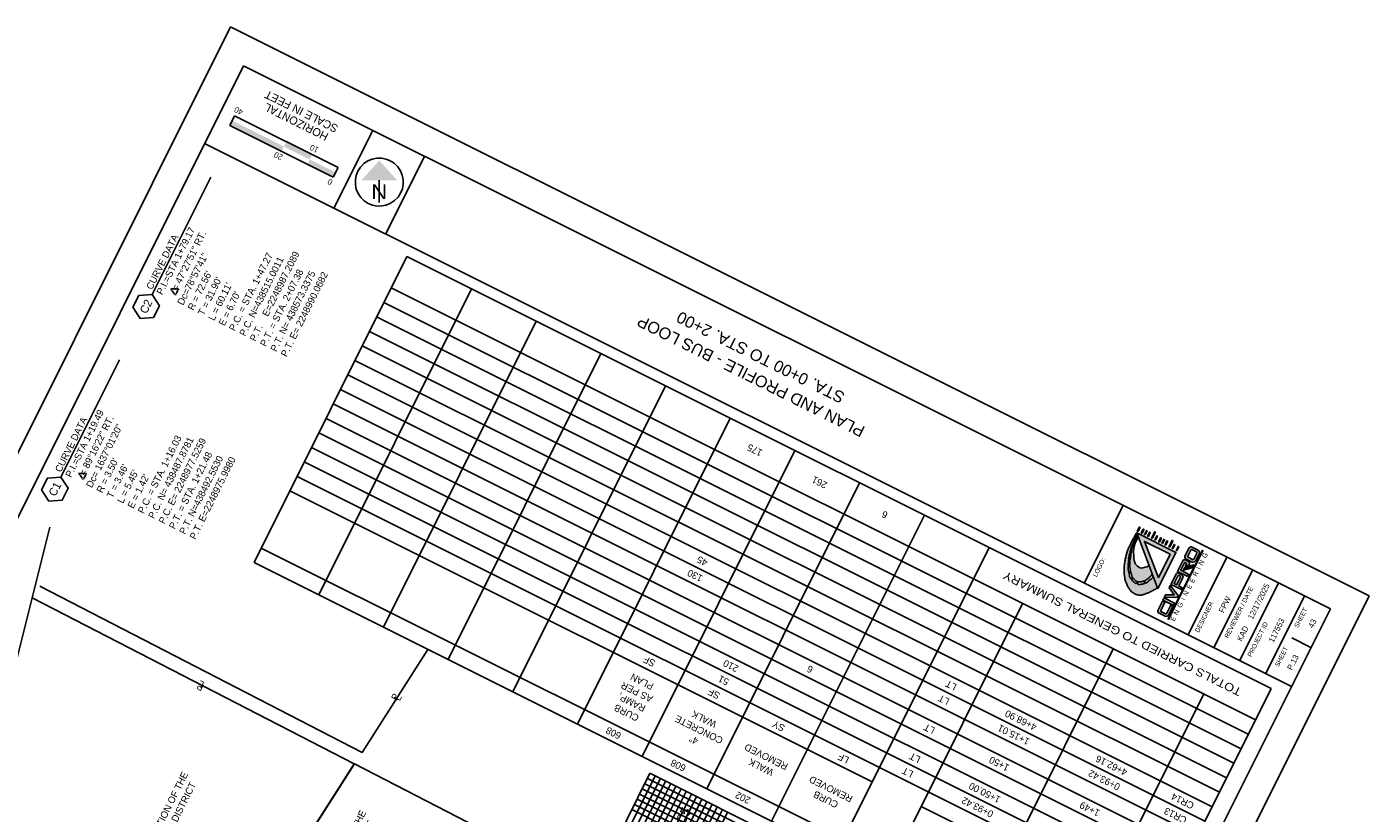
# Model space of a CAD drawing. Header units: feet. Extents: x 2248718 to 2249415, y 438111 to 438924.
# Tile 7 of 7: x 2248951 to 2249415, y 438652 to 438924. Entities that reach past the tile are written whole.
import ezdxf
from ezdxf.enums import TextEntityAlignment as Align

# ---------------------------------------------------------------- set-up
doc = ezdxf.new("R2010")
doc.units = ezdxf.units.FT
doc.header["$MEASUREMENT"] = 0
doc.linetypes.add('CL', pattern=[2, 0.3, -0.15, 1.4, -0.15])
for name, color, linetype in [('DV_X_Property_Line', 7, 'Continuous'), ('GE_P_Cells', 1, 'Continuous'), ('GE_P_CL', 7, 'CL'), ('GE_P_CL_Text', 7, 'Continuous'), ('SH_Border', 7, 'Continuous'), ('SH_Data', 7, 'Continuous'), ('SH_Text', 7, 'Continuous'), ('SHT_LOGO_BLACK', 7, 'Continuous'), ('SHT_LOGO_BLUE', 160, 'Continuous'), ('SHT_LOGO_GREY', 9, 'Continuous'), ('TX_P_20', 7, 'Continuous')]:
    doc.layers.add(name, color=color, linetype=linetype)
doc.layers.add('SH_Major_Grid_Line', color=254, linetype='Continuous', transparency=0.3)
doc.layers.add('SH_Minor_Grid_Line', color=252, linetype='Continuous', transparency=0.5)
doc.styles.add('Font 70-Main Title', font='txt', dxfattribs={"width": 1.15, "height": 0.25})
doc.styles.add('Font 70-Sub Title', font='txt', dxfattribs={"width": 1.15, "height": 0.17})
doc.styles.add('OHDOTSymbols', font='arial.ttf')
doc.styles.add('Slanted-Normal', font='font31.shx', dxfattribs={"height": 0.14})
doc.styles.add('Straight-Normal', font='font30.shx', dxfattribs={"height": 0.14})
doc.styles.add('Straight-Sub Title', font='font30.shx', dxfattribs={"height": 0.17})

# ---------------------------------------------------------------- blocks, each defined once
blk = doc.blocks.new('NARROW')
at = {"layer": 'SH_Data', "color": 7, "linetype": 'Continuous'}
blk.add_line((0, 0.033), (0, -0.354), dxfattribs=at)
blk.add_arc((0, 0), 0.415, 129.7798, 129.7633, dxfattribs=at)
blk.add_solid([(0, 0.374), (-0.308, 0.033), (0.308, 0.033)], dxfattribs=at)
at = {"layer": 'SH_Data', "color": 7, "linetype": 'Continuous', "style": 'Font 70-Main Title', "width": 1.15}
blk.add_text('N', height=0.25, dxfattribs=at).set_placement((-0.001, -0.166), align=Align.MIDDLE_CENTER)

msp = doc.modelspace()

# ---------------------------------------------------------------- hatches: boundary and pattern name
at = {"layer": 'SH_Data', "linetype": 'Continuous'}
msp.add_hatch(color=7, dxfattribs=at).paths.add_polyline_path([(2249039.199, 438881.015), (2249021.306, 438889.951), (2249022.14, 438891.62), (2249022.147, 438891.635), (2249040.04, 438882.7)])
at = {"layer": 'SHT_LOGO_BLACK', "linetype": 'Continuous'}
h = msp.add_hatch(color=256, dxfattribs=at)
h.dxf.hatch_style = 1
h.paths.add_polyline_path([(2249337.994, 438731.818, -0.0100538), (2249337.869, 438731.77), (2249337.553, 438732.637, 0.0039736), (2249337.66, 438732.682, 0.0407763), (2249337.795, 438732.753, 0.0060658), (2249338.652, 438733.314, 0.0612486), (2249339.479, 438734.031, 0.0382971), (2249340.22, 438734.989), (2249339.102, 438737.948), (2249338.344, 438737.469), (2249337.825, 438737.357), (2249337.001, 438737.051), (2249336.529, 438737.032), (2249336.075, 438737.097), (2249335.603, 438737.356), (2249335.001, 438737.772), (2249334.482, 438738.402), (2249334.093, 438739.29), (2249333.879, 438740.346), (2249333.814, 438741.42), (2249333.786, 438742.708), (2249333.841, 438743.699), (2249333.971, 438744.467), (2249334.331, 438745.653), (2249335.099, 438747.191), (2249335.395, 438747.758), (2249335.229, 438748.197, -0.0004178), (2249334.824, 438747.393, -0.0009491), (2249334.605, 438746.962, -0.0003513), (2249333.974, 438745.728, 0.0010701), (2249333.768, 438745.323, 0.0175554), (2249333.531, 438744.812, 0.0177429), (2249333.333, 438744.291, 0.0035925), (2249333.311, 438744.225), (2249333.001, 438744.302, -0.0386903), (2249333.062, 438744.453, -0.0002389), (2249333.112, 438744.553, 0.0000259), (2249333.572, 438745.474, 0.0000477), (2249334.256, 438746.844, 0.000037), (2249335.101, 438748.537), (2249334.838, 438749.232, 0.0036237), (2249334.108, 438747.952, 0.0074131), (2249333.766, 438747.318, 0.0009042), (2249332.674, 438745.217, 0.0045101), (2249332.46, 438744.793, 0.0190733), (2249331.931, 438743.61, 0.0173307), (2249331.444, 438742.27, 0.0195136), (2249331.131, 438741.158, 0.0153378), (2249330.832, 438739.719, 0.0122043), (2249330.617, 438738.297, 0.017423), (2249330.526, 438737.294, 0.0140154), (2249330.506, 438736.56, 0.0095353), (2249330.527, 438735.482, 0.0203776), (2249330.628, 438734.205, 0.0259798), (2249330.8, 438733.215, 0.0275654), (2249331.005, 438732.499, 0.0188905), (2249331.4, 438731.487, 0.0207887), (2249331.825, 438730.61, 0.0208279), (2249332.32, 438729.774, 0.0345989), (2249332.721, 438729.24, 0.0321449), (2249333.226, 438728.729, 0.0622685), (2249333.954, 438728.227, 0.0504328), (2249334.968, 438727.824, 0.0251176), (2249335.72, 438727.65, 0.0578308), (2249336.055, 438727.629, 0.025804), (2249336.558, 438727.683, 0.04348), (2249336.849, 438727.755, 0.0027378), (2249337.312, 438727.917, 0.002118), (2249337.908, 438728.132, 0.0015979), (2249338.874, 438728.489, 0.0065763), (2249339.107, 438728.579, 0.0239599), (2249339.175, 438728.61, 0.001113), (2249340.611, 438729.36, 0.0090846), (2249341.142, 438729.651, 0.0048876), (2249342.038, 438730.176), (2249340.568, 438734.067, -0.0318396), (2249340.232, 438733.576, -0.0711652), (2249339.771, 438733.135, -0.0167893), (2249339.308, 438732.825, 0.0284543), (2249339.039, 438732.636, 0.0507218), (2249338.666, 438732.274, -0.0714331), (2249338.389, 438732.028, -0.0493756)])
h.paths.add_polyline_path([(2249337.617, 438731.689, -0.0108233), (2249337.477, 438731.654, -0.0017467), (2249337.068, 438731.561, 0.0015962), (2249336.62, 438731.46, 0.0038763), (2249336.186, 438731.356, -0.0062063), (2249335.915, 438731.293, -0.0973222), (2249335.728, 438731.289, -0.0389742), (2249335.279, 438731.404, -0.0117369), (2249335.088, 438731.474), (2249335.394, 438732.273, 0.0286334), (2249335.771, 438732.22, 0.0564215), (2249336.101, 438732.23, 0.0186552), (2249336.515, 438732.305, 0.0193121), (2249336.908, 438732.408, 0.0136662), (2249337.288, 438732.535, 0.0011569), (2249337.32, 438732.547)], flags=16)
h.paths.add_polyline_path([(2249335.077, 438732.355), (2249334.746, 438731.626, -0.0159081), (2249334.546, 438731.735, -0.0228384), (2249334.182, 438731.972, -0.0184737), (2249333.758, 438732.301, -0.0260371), (2249333.352, 438732.679, -0.0166658), (2249333.016, 438733.05), (2249333.569, 438733.643, 0.0016515), (2249333.625, 438733.569, 0.0155438), (2249333.937, 438733.186, 0.0164872), (2249334.255, 438732.844, 0.0751877), (2249334.69, 438732.521, 0.0428865)], flags=16)
h.paths.add_polyline_path([(2249333.39, 438733.885), (2249332.798, 438733.322, -0.0240383), (2249332.543, 438733.7, -0.0641503), (2249332.403, 438734.015, -0.0219687), (2249332.302, 438734.417, -0.0087488), (2249332.112, 438735.439, -0.000355), (2249332.098, 438735.525), (2249332.784, 438735.673, 0.0025312), (2249332.913, 438735.155, 0.0069283), (2249333.123, 438734.381, 0.0286355), (2249333.187, 438734.198, 0.0538056), (2249333.251, 438734.082, 0.0042656)], flags=16)
h.paths.add_polyline_path([(2249332.738, 438735.859), (2249332.067, 438735.711, -0.0031899), (2249331.945, 438736.487, -0.0135776), (2249331.904, 438736.822, -0.0298452), (2249331.881, 438737.472, -0.0040919), (2249331.889, 438737.693), (2249332.505, 438737.732, 0.0136595), (2249332.549, 438736.905, 0.0292253), (2249332.626, 438736.359, 0.0092972), (2249332.707, 438735.99, 0.0006391)], flags=16)
h.paths.add_polyline_path([(2249332.502, 438737.922), (2249331.898, 438737.884, -0.0113066), (2249331.945, 438738.495, -0.0105908), (2249332.004, 438738.974, 0.0117493), (2249332.055, 438739.407, 0.0161825), (2249332.074, 438739.7), (2249332.558, 438739.66, 0.0179051), (2249332.51, 438738.945, 0.0112231)], flags=16)
h.paths.add_polyline_path([(2249332.576, 438739.837), (2249332.076, 438739.892, 0.0108238), (2249332.069, 438740.088, -0.0583499), (2249332.096, 438740.527, -0.0115401), (2249332.189, 438740.98, -0.0034501), (2249332.402, 438741.883), (2249332.884, 438741.811, 0.0128454), (2249332.72, 438740.928, 0.0080365), (2249332.638, 438740.356, 0.0047092)], flags=16)
h.paths.add_polyline_path([(2249332.923, 438742.007), (2249332.453, 438742.093, -0.0004807), (2249332.599, 438742.682, 0.0008641), (2249332.667, 438742.954, 0.0046803), (2249332.768, 438743.384, -0.0040725), (2249332.883, 438743.877, -0.0087736), (2249332.944, 438744.111), (2249333.254, 438744.036, 0.0056561), (2249333.226, 438743.931, 0.0201998), (2249333.151, 438743.576, 0.0195732), (2249333.089, 438743.101, -0.0170674), (2249333.02, 438742.556, -0.0078649)], flags=16)
h = msp.add_hatch(color=256, dxfattribs=at)
h.dxf.hatch_style = 1
h.paths.add_polyline_path([(2249348.718, 438743.004), (2249349.402, 438744.372), (2249349.139, 438744.503), (2249348.456, 438743.136)])
h.paths.add_polyline_path([(2249347.099, 438743.813), (2249347.362, 438743.682), (2249348.045, 438745.05), (2249347.782, 438745.181)])
h.paths.add_polyline_path([(2249347.35, 438746.422), (2249347.087, 438746.553), (2249345.994, 438744.365), (2249346.247, 438744.213)])
h.paths.add_polyline_path([(2249344.637, 438745.042), (2249344.9, 438744.911), (2249345.584, 438746.279), (2249345.321, 438746.41)])
h.paths.add_polyline_path([(2249343.803, 438745.459), (2249344.486, 438746.827), (2249344.223, 438746.958), (2249343.54, 438745.591)])
h.paths.add_polyline_path([(2249342.436, 438746.142), (2249342.699, 438746.011), (2249343.382, 438747.379), (2249343.119, 438747.51)])
h.paths.add_polyline_path([(2249341.079, 438746.82), (2249341.342, 438746.688), (2249342.025, 438748.056), (2249341.762, 438748.187)])
h.paths.add_polyline_path([(2249341.327, 438749.43), (2249341.064, 438749.561), (2249339.971, 438747.373), (2249340.224, 438747.22)])
h.paths.add_polyline_path([(2249339.559, 438749.288), (2249339.296, 438749.419), (2249338.613, 438748.051), (2249338.876, 438747.92)])
h.paths.add_polyline_path([(2249337.519, 438748.597), (2249337.782, 438748.466), (2249338.465, 438749.834), (2249338.202, 438749.965)])
h.paths.add_polyline_path([(2249337.368, 438750.382), (2249337.105, 438750.513), (2249336.422, 438749.146), (2249336.685, 438749.014)])
h.paths.add_polyline_path([(2249336.011, 438751.06), (2249335.748, 438751.191), (2249335.065, 438749.823), (2249335.328, 438749.692)])
at = {"layer": 'SHT_LOGO_BLUE'}
h = msp.add_hatch(color=256, dxfattribs=at)
h.dxf.hatch_style = 1
h.paths.add_polyline_path([(2249343.298, 438721.993, -0.4424596), (2249343.137, 438722.408), (2249344.548, 438725.233), (2249343.781, 438725.616), (2249342.272, 438722.596, 0.436831), (2249342.626, 438721.385), (2249344.671, 438720.364, 0.355742), (2249345.967, 438720.949), (2249347.378, 438723.774), (2249346.623, 438724.151), (2249345.249, 438721.399, -0.4660765), (2249344.841, 438721.222)])
h.paths.add_polyline_path([(2249344.304, 438726.694), (2249343.914, 438725.915), (2249347.555, 438724.097), (2249347.919, 438724.888)])
h.paths.add_polyline_path([(2249348.908, 438726.852), (2249349.237, 438727.512), (2249346.468, 438731.023), (2249346.046, 438730.179), (2249347.841, 438727.749), (2249344.862, 438727.789), (2249344.429, 438726.922)])
h.paths.add_polyline_path([(2249349.403, 438730.831), (2249350.791, 438733.611, 0.3843353), (2249350.488, 438734.703), (2249349.383, 438735.269, 0.4139416), (2249348.44, 438734.954), (2249346.664, 438731.397), (2249350.291, 438729.586), (2249350.612, 438730.228)])
h.paths.add_polyline_path([(2249348.656, 438731.251), (2249347.78, 438731.689), (2249349.069, 438734.271, -0.3637569), (2249349.391, 438734.411, -0.0878683), (2249349.825, 438734.194, -0.5539061), (2249349.934, 438733.81)], flags=16)
h.paths.add_polyline_path([(2249352.116, 438738.493), (2249351.719, 438737.698), (2249352.865, 438737.964), (2249352.997, 438738.229, 0.3731696), (2249352.716, 438739.324), (2249351.726, 438739.818, 0.3716199), (2249350.756, 438739.572), (2249348.919, 438735.892), (2249352.521, 438734.093), (2249352.899, 438734.849), (2249350.068, 438736.263), (2249351.325, 438738.781, -0.3813804), (2249351.629, 438738.902), (2249351.988, 438738.723, -0.3078669)])
h.paths.add_polyline_path([(2249351.622, 438741.316, 0.436831), (2249351.975, 438740.105), (2249354.02, 438739.084, 0.355742), (2249355.316, 438739.669), (2249356.416, 438741.871, 0.355742), (2249356.105, 438743.259), (2249354.06, 438744.28, 0.436831), (2249352.88, 438743.835)])
h.paths.add_polyline_path([(2249353.549, 438743.258, -0.3865207), (2249353.926, 438743.404), (2249355.449, 438742.644, -0.4364482), (2249355.639, 438742.204), (2249354.598, 438740.119, -0.4660765), (2249354.19, 438739.942), (2249352.647, 438740.713, -0.4424596), (2249352.486, 438741.128)], flags=16)
h = msp.add_hatch(color=256, dxfattribs=at)
h.dxf.hatch_style = 1
h.paths.add_polyline_path([(2249351.599, 438737.459), (2249351.335, 438736.93), (2249354.297, 438737.65), (2249354.516, 438738.089)])
at = {"layer": 'SHT_LOGO_GREY'}
h = msp.add_hatch(color=256, dxfattribs=at)
h.dxf.hatch_style = 1
h.paths.add_polyline_path([(2249334.838, 438749.232), (2249342.142, 438729.903), (2249348.41, 438742.454)])
h.paths.add_polyline_path([(2249346.413, 438741.788), (2249342.359, 438733.671), (2249337.509, 438746.234)], flags=16)
h = msp.add_hatch(color=256, dxfattribs=at)
h.dxf.hatch_style = 1
h.paths.add_polyline_path([(2249351.302, 438736.863), (2249351.038, 438736.334), (2249353.999, 438737.055), (2249354.218, 438737.493)])

# ---------------------------------------------------------------- linework, layer by layer
at = {"layer": 'DV_X_Property_Line', "elevation": 1083.62}
for points in [[(2248895.017, 438495.432), (2248895.017, 438495.432), (2248952.98, 438726.782), (2248959.094, 438751.187)], [(2249089.824, 438708.913), (2249067.092, 438673.343), (2248955.714, 438730.744)], [(2248895.017, 438495.432), (2248895.017, 438495.432), (2248952.98, 438726.782), (2249064.358, 438669.38), (2248938.805, 438472.923)], [(2248992.203, 438445.345), (2248992.194, 438445.401), (2249117.756, 438641.829), (2249064.425, 438669.321), (2248938.863, 438472.893)]]:
    msp.add_lwpolyline(points, dxfattribs=at)
at = {"layer": 'GE_P_CL', "elevation": 2172.87}
for points in [[(2249000.904, 438833.459), (2249003.587, 438833.46), (2249002.514, 438831.313), (2249000.904, 438833.459)], [(2248969.087, 438769.751), (2248971.77, 438769.752), (2248970.698, 438767.605), (2248969.087, 438769.751)]]:
    msp.add_lwpolyline(points, dxfattribs=at)
at = {"layer": 'GE_P_CL_Text'}
for p, q in [((2248994.487, 438831.595, 2172.87), (2249014.734, 438872.138, 2172.87)), ((2248962.939, 438768.424, 2172.87), (2248983.222, 438809.038, 2172.87))]:
    msp.add_line(p, q, dxfattribs=at)
at = {"layer": 'GE_P_CL_Text', "elevation": 2172.87}
for points in [[(2248994.452, 438831.524), (2248989.856, 438831.246), (2248987.799, 438827.127), (2248990.338, 438823.287), (2248994.933, 438823.565), (2248996.99, 438827.684)], [(2248962.939, 438768.424), (2248958.343, 438768.146), (2248956.286, 438764.027), (2248958.825, 438760.187), (2248963.42, 438760.465), (2248965.477, 438764.583)]]:
    msp.add_lwpolyline(points, close=True, dxfattribs=at)
at = {"layer": 'SH_Border'}
for p, q in [((2249021.566, 438924.043, 2172.87), (2248717.747, 438315.689, 2172.87)), ((2249021.566, 438924.043, 2172.87), (2249415.206, 438727.455, 2172.87)), ((2249026.044, 438910.629, 2172.87), (2248731.162, 438320.168, 2172.87)), ((2249026.044, 438910.629, 2172.87), (2249401.792, 438722.976, 2172.87)), ((2249070.776, 438888.289, 2172.87), (2249057.372, 438861.45, 2172.87)), ((2249012.64, 438883.79, 2172.87), (2249388.388, 438696.137, 2172.87)), ((2249088.669, 438879.354, 2172.87), (2249075.265, 438852.514, 2172.87)), ((2249330.221, 438758.72, 2172.87), (2249316.817, 438731.881, 2172.87)), ((2249366.006, 438740.848, 2172.87), (2249352.603, 438714.009, 2172.87)), ((2249374.953, 438736.38, 2172.87), (2249361.549, 438709.541, 2172.87)), ((2249383.899, 438731.912, 2172.87), (2249370.495, 438705.073, 2172.87)), ((2249415.206, 438727.455, 2172.87), (2249111.388, 438119.101, 2172.87)), ((2249392.846, 438727.444, 2172.87), (2249379.442, 438700.605, 2172.87)), ((2249401.792, 438722.976, 2172.87), (2249106.91, 438132.515, 2172.87)), ((2249388.461, 438712.868, 2172.87), (2249395.09, 438709.557, 2172.87))]:
    msp.add_line(p, q, dxfattribs=at)
at = {"layer": 'SH_Data', "color": 7, "linetype": 'Continuous'}
for p, q in [((2249022.981, 438893.305, 2172.87), (2249021.306, 438889.951, 2172.87)), ((2249022.981, 438893.305, 2172.87), (2249058.767, 438875.434, 2172.87)), ((2249057.091, 438872.079, 2172.87), (2249021.306, 438889.951, 2172.87)), ((2249058.767, 438875.434, 2172.87), (2249057.091, 438872.079, 2172.87)), ((2249082.511, 438844.641, 2172.87), (2249029.718, 438738.93, 2172.87)), ((2249082.511, 438844.641, 2172.87), (2249381.335, 438695.405, 2172.87)), ((2249104.876, 438833.471, 2172.87), (2249052.084, 438727.761, 2172.87)), ((2249077.113, 438833.834, 2172.87), (2249375.937, 438684.598, 2172.87)), ((2249074.611, 438828.824, 2172.87), (2249373.435, 438679.588, 2172.87)), ((2249072.109, 438823.814, 2172.87), (2249370.933, 438674.578, 2172.87)), ((2249127.242, 438822.301, 2172.87), (2249074.45, 438716.591, 2172.87)), ((2249069.607, 438818.804, 2172.87), (2249368.431, 438669.568, 2172.87)), ((2249067.105, 438813.794, 2172.87), (2249365.929, 438664.558, 2172.87)), ((2249064.603, 438808.784, 2172.87), (2249363.427, 438659.548, 2172.87)), ((2249149.608, 438811.131, 2172.87), (2249096.815, 438705.421, 2172.87)), ((2249062.101, 438803.774, 2172.87), (2249360.925, 438654.538, 2172.87)), ((2249059.599, 438798.764, 2172.87), (2249358.423, 438649.528, 2172.87)), ((2249171.974, 438799.962, 2172.87), (2249119.181, 438694.251, 2172.87)), ((2249057.097, 438793.754, 2172.87), (2249355.921, 438644.518, 2172.87)), ((2249194.34, 438788.792, 2172.87), (2249141.547, 438683.081, 2172.87)), ((2249054.595, 438788.744, 2172.87), (2249353.419, 438639.508, 2172.87)), ((2249052.093, 438783.734, 2172.87), (2249350.917, 438634.498, 2172.87)), ((2249049.591, 438778.724, 2172.87), (2249348.415, 438629.488, 2172.87)), ((2249216.706, 438777.622, 2172.87), (2249163.913, 438671.912, 2172.87)), ((2249047.089, 438773.714, 2172.87), (2249345.913, 438624.478, 2172.87)), ((2249044.587, 438768.704, 2172.87), (2249343.411, 438619.468, 2172.87)), ((2249239.072, 438766.452, 2172.87), (2249186.279, 438660.742, 2172.87)), ((2249042.085, 438763.694, 2172.87), (2249243.378, 438663.166, 2172.87)), ((2249261.438, 438755.283, 2172.87), (2249208.645, 438649.572, 2172.87)), ((2249032.22, 438743.94, 2172.87), (2249233.513, 438643.412, 2172.87)), ((2249283.804, 438744.113, 2172.87), (2249231.011, 438638.402, 2172.87)), ((2249029.718, 438738.93, 2172.87), (2249328.542, 438589.695, 2172.87)), ((2249248.024, 438629.906, 2172.87), (2249295.42, 438724.809, 2172.87)), ((2249291.704, 438639.032, 2172.87), (2249326.732, 438709.171, 2172.87)), ((2249310.649, 438598.63, 2172.87), (2249358.045, 438693.534, 2172.87)), ((2249328.542, 438589.695, 2172.87), (2249381.335, 438695.405, 2172.87)), ((2249166.599, 438666.099, 2172.87), (2248952.125, 438236.643, 2172.87)), ((2249327.634, 438585.677, 2172.87), (2249166.599, 438666.099, 2172.87)), ((2249260.391, 438654.669, 2172.87), (2249323.016, 438623.394, 2172.87))]:
    msp.add_line(p, q, dxfattribs=at)
for points in [[(2249049.813, 438879.887, 2172.87), (2249040.867, 438884.355, 2172.87), (2249048.979, 438878.217, 2172.87), (2249040.033, 438882.685, 2172.87)], [(2249057.925, 438873.749, 2172.87), (2249048.979, 438878.217, 2172.87), (2249057.091, 438872.079, 2172.87), (2249048.145, 438876.547, 2172.87)]]:
    msp.add_solid(points, dxfattribs=at)
at = {"layer": 'SH_Major_Grid_Line', "color": 254, "linetype": 'Continuous'}
msp.add_line((2248970.017, 438227.707, 2172.87), (2249184.492, 438657.163, 2172.87), dxfattribs=at)
at = {"layer": 'SH_Minor_Grid_Line', "color": 252, "linetype": 'Continuous'}
for p, q in [((2248953.914, 438235.749, 2172.87), (2249168.389, 438665.206, 2172.87)), ((2248955.703, 438234.856, 2172.87), (2249170.178, 438664.312, 2172.87)), ((2249326.726, 438583.858, 2172.87), (2249165.691, 438664.28, 2172.87)), ((2248957.492, 438233.962, 2172.87), (2249171.967, 438663.418, 2172.87)), ((2248959.282, 438233.069, 2172.87), (2249173.756, 438662.525, 2172.87)), ((2248961.071, 438232.175, 2172.87), (2249175.546, 438661.631, 2172.87)), ((2248962.86, 438231.282, 2172.87), (2249177.335, 438660.738, 2172.87)), ((2248964.649, 438230.388, 2172.87), (2249179.124, 438659.844, 2172.87)), ((2248966.439, 438229.494, 2172.87), (2249180.914, 438658.951, 2172.87)), ((2249324.045, 438578.49, 2172.87), (2249163.01, 438658.912, 2172.87)), ((2249324.939, 438580.279, 2172.87), (2249163.904, 438660.702, 2172.87)), ((2249325.832, 438582.068, 2172.87), (2249164.797, 438662.491, 2172.87)), ((2248968.228, 438228.601, 2172.87), (2249182.703, 438658.057, 2172.87)), ((2248971.807, 438226.814, 2172.87), (2249186.281, 438656.27, 2172.87)), ((2248973.596, 438225.92, 2172.87), (2249188.071, 438655.376, 2172.87)), ((2248975.385, 438225.026, 2172.87), (2249189.86, 438654.483, 2172.87)), ((2249322.258, 438574.911, 2172.87), (2249161.223, 438655.334, 2172.87)), ((2249323.151, 438576.7, 2172.87), (2249162.117, 438657.123, 2172.87)), ((2248977.174, 438224.133, 2172.87), (2249191.649, 438653.589, 2172.87)), ((2248978.964, 438223.239, 2172.87), (2249193.438, 438652.695, 2172.87)), ((2249321.364, 438573.122, 2172.87), (2249160.329, 438653.544, 2172.87))]:
    msp.add_line(p, q, dxfattribs=at)
at = {"layer": 'SHT_LOGO_BLACK'}
for p, q in [((2249331.898, 438737.884, -14081.433), (2249332.502, 438737.922, -14081.433)), ((2249331.889, 438737.693, -14081.433), (2249332.505, 438737.732, -14081.433)), ((2249332.067, 438735.711, -14081.433), (2249332.738, 438735.859, -14081.433)), ((2249332.098, 438735.525, -14081.433), (2249332.784, 438735.673, -14081.433))]:
    msp.add_line(p, q, dxfattribs=at)
for points in [[(2249342.038, 438730.176, -0.0048876), (2249341.142, 438729.651, -0.0090846), (2249340.611, 438729.36, -0.001113), (2249339.175, 438728.61, -0.0239599), (2249339.107, 438728.579, -0.0065763), (2249338.874, 438728.489, -0.0015979), (2249337.908, 438728.132, -0.002118), (2249337.312, 438727.917, -0.0027378), (2249336.849, 438727.755, -0.04348), (2249336.558, 438727.683, -0.025804), (2249336.055, 438727.629, -0.0578308), (2249335.72, 438727.65, -0.0251176), (2249334.968, 438727.824, -0.0504328), (2249333.954, 438728.227, -0.0622685), (2249333.226, 438728.729, -0.0321449), (2249332.721, 438729.24, -0.0345989), (2249332.32, 438729.774, -0.0208279), (2249331.825, 438730.61, -0.0207887), (2249331.4, 438731.487, -0.0188905), (2249331.005, 438732.499, -0.0275654), (2249330.8, 438733.215, -0.0259798), (2249330.628, 438734.205, -0.0203776), (2249330.527, 438735.482, -0.0095353), (2249330.506, 438736.56, -0.0140155), (2249330.526, 438737.294, -0.017423), (2249330.617, 438738.297, -0.0122043), (2249330.832, 438739.719, -0.0153378), (2249331.131, 438741.158, -0.0195136), (2249331.444, 438742.27, -0.0173307), (2249331.931, 438743.61, -0.0190733), (2249332.46, 438744.793, -0.0045101), (2249332.674, 438745.217, -0.0009042), (2249333.766, 438747.318, -0.0074131), (2249334.108, 438747.952, -0.0036237), (2249334.838, 438749.232)], [(2249333.001, 438744.302, -0.0386903), (2249333.062, 438744.453, -0.0002389), (2249333.112, 438744.553, 0.0000259), (2249333.572, 438745.474, 0.0000477), (2249334.256, 438746.844, 0.000037), (2249335.101, 438748.537)], [(2249333.311, 438744.225, -0.0035925), (2249333.333, 438744.291, -0.0177429), (2249333.531, 438744.812, -0.0175554), (2249333.768, 438745.323, -0.0010701), (2249333.974, 438745.728, 0.0003513), (2249334.605, 438746.962, 0.0009491), (2249334.824, 438747.393, 0.0004178), (2249335.229, 438748.197)], [(2249332.453, 438742.093, -0.0002002), (2249332.466, 438742.145, -0.0004381), (2249332.599, 438742.682, 0.0008641), (2249332.667, 438742.954, 0.0046803), (2249332.768, 438743.384, -0.0040725), (2249332.883, 438743.877, -0.0087736), (2249332.944, 438744.111, -0.0402536)], [(2249332.923, 438742.007, 0.0078649), (2249333.02, 438742.556, 0.0170674), (2249333.089, 438743.101, -0.0195732), (2249333.151, 438743.576, -0.0201997), (2249333.226, 438743.931, -0.0056562), (2249333.254, 438744.036, -0.0177429)], [(2249331.898, 438737.884, -0.0113066), (2249331.945, 438738.495, -0.0105908), (2249332.004, 438738.974, 0.0117493), (2249332.055, 438739.407, 0.0161825), (2249332.074, 438739.7, -0.0583499)], [(2249332.076, 438739.892, 0.0108238), (2249332.069, 438740.088, -0.0583499), (2249332.096, 438740.527, -0.0115401), (2249332.189, 438740.98, -0.0034501), (2249332.402, 438741.883, -0.0004381)], [(2249332.502, 438737.922, -0.0112231), (2249332.51, 438738.945, -0.0174533), (2249332.556, 438739.642, -0.0001631), (2249332.558, 438739.66, -0.0080365)], [(2249332.576, 438739.837, -0.0047092), (2249332.638, 438740.356, -0.0080365), (2249332.72, 438740.928, -0.0117994), (2249332.869, 438741.74, 0.0010314), (2249332.884, 438741.811, 0.0170674)], [(2249332.067, 438735.711, -0.0031899), (2249331.945, 438736.487, -0.0135776), (2249331.904, 438736.822, -0.0298452), (2249331.881, 438737.472, -0.0040919), (2249331.889, 438737.693, -0.0105908)], [(2249332.798, 438733.322, -0.0240383), (2249332.543, 438733.7, -0.0641503), (2249332.403, 438734.015, -0.0219687), (2249332.302, 438734.417, -0.0087488), (2249332.112, 438735.439, -0.000355), (2249332.098, 438735.525, -0.0135776)], [(2249332.738, 438735.859, -0.0006391), (2249332.707, 438735.99, -0.0092972), (2249332.626, 438736.359, -0.0292253), (2249332.549, 438736.905, -0.0136595), (2249332.505, 438737.732, -0.0115607)], [(2249333.39, 438733.885, -0.0042656), (2249333.251, 438734.082, -0.0538056), (2249333.187, 438734.198, -0.0286355), (2249333.123, 438734.381, -0.0069283), (2249332.913, 438735.155, -0.0025312), (2249332.784, 438735.673, -0.0092972)], [(2249335.077, 438732.355, -0.0428865), (2249334.69, 438732.521, -0.0751877), (2249334.255, 438732.844, -0.0164872), (2249333.937, 438733.186, -0.0155437), (2249333.625, 438733.569, -0.0016515), (2249333.569, 438733.643, -0.0538056)], [(2249340.22, 438734.989, -0.0382971), (2249339.479, 438734.031, -0.0612486), (2249338.652, 438733.314, -0.0060658), (2249337.795, 438732.753, -0.0407762), (2249337.66, 438732.682, -0.0039736), (2249337.553, 438732.637, -0.0136662)], [(2249340.568, 438734.067, -0.0318396), (2249340.232, 438733.576, -0.0711652), (2249339.771, 438733.135, -0.0167893), (2249339.308, 438732.825, 0.0284543), (2249339.039, 438732.636, 0.0507218), (2249338.666, 438732.274, -0.0714331), (2249338.389, 438732.028, -0.0493756), (2249337.994, 438731.818, -0.0100538), (2249337.869, 438731.77, -0.0017466)], [(2249334.746, 438731.626, -0.0159081), (2249334.546, 438731.735, -0.0228384), (2249334.182, 438731.972, -0.0184737), (2249333.758, 438732.301, -0.0260371), (2249333.352, 438732.679, -0.0166658), (2249333.016, 438733.05, -0.0340904)], [(2249337.617, 438731.689, -0.0108233), (2249337.477, 438731.654, -0.0017466), (2249337.068, 438731.561, 0.0015963), (2249336.62, 438731.46, 0.0038763), (2249336.186, 438731.356, -0.0062062), (2249335.915, 438731.293, -0.0973222), (2249335.728, 438731.289, -0.0389742), (2249335.279, 438731.404, -0.0117369), (2249335.088, 438731.474, -0.0267757)], [(2249337.32, 438732.547, -0.0011569), (2249337.288, 438732.535, -0.0136662), (2249336.908, 438732.408, -0.0193121), (2249336.515, 438732.305, -0.0186552), (2249336.101, 438732.23, -0.0564215), (2249335.771, 438732.22, -0.0286334), (2249335.394, 438732.273, -0.0644534)]]:
    msp.add_lwpolyline(points, format="xyb", dxfattribs=at)
at = {"layer": 'SHT_LOGO_BLACK', "elevation": -14081.433}
for points in [[(2249339.102, 438737.948), (2249338.344, 438737.469), (2249337.825, 438737.357), (2249337.001, 438737.051), (2249336.529, 438737.032), (2249336.075, 438737.097), (2249335.603, 438737.356), (2249335.001, 438737.772), (2249334.482, 438738.402), (2249334.093, 438739.29), (2249333.879, 438740.346), (2249333.814, 438741.42), (2249333.786, 438742.708), (2249333.841, 438743.699), (2249333.971, 438744.467), (2249334.331, 438745.653), (2249335.099, 438747.191), (2249335.395, 438747.758)], [(2249332.944, 438744.111), (2249333.254, 438744.036)], [(2249333.001, 438744.302), (2249333.311, 438744.225)], [(2249332.074, 438739.7), (2249332.558, 438739.66)], [(2249332.076, 438739.892), (2249332.576, 438739.837)], [(2249332.402, 438741.883), (2249332.884, 438741.811)], [(2249332.453, 438742.093), (2249332.923, 438742.007)], [(2249332.798, 438733.322), (2249333.39, 438733.885)], [(2249333.016, 438733.05), (2249333.569, 438733.643)], [(2249334.746, 438731.626), (2249335.077, 438732.355)], [(2249335.088, 438731.474), (2249335.394, 438732.273)], [(2249337.617, 438731.689), (2249337.32, 438732.547)], [(2249337.869, 438731.77), (2249337.553, 438732.637)]]:
    msp.add_lwpolyline(points, dxfattribs=at)
at = {"layer": 'SHT_LOGO_BLACK', "linetype": 'Continuous', "elevation": -14081.433}
for points in [[(2249335.328, 438749.692), (2249336.011, 438751.06), (2249335.748, 438751.191), (2249335.065, 438749.823)], [(2249336.685, 438749.014), (2249337.368, 438750.382), (2249337.105, 438750.513), (2249336.422, 438749.146)], [(2249337.782, 438748.466), (2249338.465, 438749.834), (2249338.202, 438749.965), (2249337.519, 438748.597)], [(2249338.876, 438747.92), (2249339.559, 438749.288), (2249339.296, 438749.419), (2249338.613, 438748.051)], [(2249340.224, 438747.22), (2249341.327, 438749.43), (2249341.064, 438749.561), (2249339.971, 438747.373)], [(2249341.342, 438746.688), (2249342.025, 438748.056), (2249341.762, 438748.187), (2249341.079, 438746.82)], [(2249342.699, 438746.011), (2249343.382, 438747.379), (2249343.119, 438747.51), (2249342.436, 438746.142)], [(2249343.803, 438745.459), (2249344.486, 438746.827), (2249344.223, 438746.958), (2249343.54, 438745.591)], [(2249344.9, 438744.911), (2249345.584, 438746.279), (2249345.321, 438746.41), (2249344.637, 438745.042)], [(2249346.247, 438744.213), (2249347.35, 438746.422), (2249347.087, 438746.553), (2249345.994, 438744.365)], [(2249347.362, 438743.682), (2249348.045, 438745.05), (2249347.782, 438745.181), (2249347.099, 438743.813)], [(2249348.718, 438743.004), (2249349.402, 438744.372), (2249349.139, 438744.503), (2249348.456, 438743.136)]]:
    msp.add_lwpolyline(points, close=True, dxfattribs=at)
at = {"layer": 'SHT_LOGO_BLACK', "elevation": 2172.87}
msp.add_lwpolyline([(2249345.8, 438719.259), (2249357.719, 438743.124), (2249357.613, 438743.177), (2249345.699, 438719.32)], close=True, dxfattribs=at)
at = {"layer": 'SHT_LOGO_BLUE'}
for p, q in [((2249351.622, 438741.316, 2172.87), (2249352.88, 438743.835, 2172.87)), ((2249353.549, 438743.258, 2172.87), (2249352.486, 438741.128, 2172.87)), ((2249353.926, 438743.404, 2172.87), (2249355.521, 438742.607, 2172.87)), ((2249356.105, 438743.259, 2172.87), (2249354.06, 438744.28, 2172.87)), ((2249354.02, 438739.084, 2172.87), (2249351.975, 438740.105, 2172.87)), ((2249352.595, 438740.739, 2172.87), (2249354.19, 438739.942, 2172.87)), ((2249354.598, 438740.119, 2172.87), (2249355.625, 438742.175, 2172.87)), ((2249356.416, 438741.871, 2172.87), (2249355.316, 438739.669, 2172.87))]:
    msp.add_line(p, q, dxfattribs=at)
at = {"layer": 'SHT_LOGO_BLUE', "elevation": 2172.87}
for points in [[(2249352.521, 438734.093), (2249352.899, 438734.849), (2249350.068, 438736.263), (2249351.325, 438738.781, -0.3813804), (2249351.629, 438738.902), (2249351.988, 438738.723, -0.3078669), (2249352.116, 438738.493), (2249351.719, 438737.698), (2249352.865, 438737.964), (2249352.997, 438738.229, 0.3731696), (2249352.716, 438739.324), (2249351.726, 438739.818, 0.3716199), (2249350.756, 438739.572), (2249348.919, 438735.892), (2249352.521, 438734.093)], [(2249346.664, 438731.397), (2249348.44, 438734.954, -0.4139416), (2249349.383, 438735.269), (2249350.488, 438734.703)], [(2249349.934, 438733.81), (2249348.656, 438731.251), (2249347.78, 438731.689), (2249349.069, 438734.271, -0.3637569), (2249349.391, 438734.411, -0.0878683), (2249349.825, 438734.194, -0.5539061), (2249349.934, 438733.81, 0.5909718)], [(2249345.249, 438721.399), (2249346.623, 438724.151), (2249347.378, 438723.774), (2249345.967, 438720.949, -0.355742), (2249344.671, 438720.364), (2249342.626, 438721.385, -0.436831), (2249342.272, 438722.596), (2249343.781, 438725.616), (2249344.548, 438725.233), (2249343.137, 438722.408, 0.3865207), (2249343.246, 438722.018), (2249344.841, 438721.222, 0.4660765), (2249345.249, 438721.399, -0.087106)]]:
    msp.add_lwpolyline(points, format="xyb", dxfattribs=at)
for points in [[(2249351.599, 438737.459), (2249351.335, 438736.93), (2249354.297, 438737.65), (2249354.516, 438738.089), (2249351.599, 438737.459)], [(2249346.664, 438731.397), (2249350.291, 438729.586), (2249350.612, 438730.228), (2249349.403, 438730.831), (2249350.791, 438733.611)]]:
    msp.add_lwpolyline(points, dxfattribs=at)
for points in [[(2249344.429, 438726.922), (2249344.862, 438727.789), (2249347.841, 438727.749), (2249346.046, 438730.179), (2249346.468, 438731.023), (2249349.237, 438727.512), (2249348.908, 438726.852)], [(2249347.555, 438724.097), (2249343.914, 438725.915), (2249344.304, 438726.694), (2249347.919, 438724.888)]]:
    msp.add_lwpolyline(points, close=True, dxfattribs=at)
at = {"layer": 'SHT_LOGO_BLUE'}
for centre, radius, start, end in [((2249353.676, 438743.511, 2172.87), 0.86, 63.46198, 157.85077), ((2249353.818, 438743.123, 2172.87), 0.301, 68.93179, 153.46198), ((2249355.34, 438742.335, 2172.87), 0.327, 330.64129, 56.32619), ((2249355.409, 438742.374, 2172.87), 1.126, 333.46198, 51.79241), ((2249352.359, 438740.875, 2172.87), 0.86, 149.07319, 243.46198), ((2249352.755, 438740.994, 2172.87), 0.301, 153.46198, 237.99217), ((2249354.309, 438740.172, 2172.87), 1.126, 255.13155, 333.46198), ((2249354.32, 438740.202, 2172.87), 0.29, 243.46198, 343.41846), ((2249350.034, 438733.989, 2172.87), 0.846, 333.46198, 57.55611)]:
    msp.add_arc(centre, radius, start, end, dxfattribs=at)
at = {"layer": 'SHT_LOGO_GREY'}
for points, elevation in [([(2249342.142, 438729.903), (2249348.41, 438742.454), (2249334.838, 438749.232), (2249342.142, 438729.903)], -14081.433), ([(2249351.302, 438736.863), (2249351.038, 438736.334), (2249353.999, 438737.055), (2249354.218, 438737.493), (2249351.302, 438736.863)], 2172.87)]:
    msp.add_lwpolyline(points, dxfattribs=dict(at, elevation=elevation))
at = {"layer": 'SHT_LOGO_GREY', "elevation": -14081.433}
msp.add_lwpolyline([(2249342.359, 438733.671), (2249346.413, 438741.788), (2249337.509, 438746.234)], close=True, dxfattribs=at)

# ---------------------------------------------------------------- block references
at = {"layer": 'GE_P_Cells', "xscale": 19.99999999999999, "yscale": 19.99999999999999, "zscale": 19.99999999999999, "rotation": 0.001313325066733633}
msp.add_blockref('NARROW', (2249073.02, 438870.402, 2172.87), dxfattribs=at)

# ---------------------------------------------------------------- texts
at = {"layer": 'GE_P_CL_Text', "style": 'Slanted-Normal'}
for s, insert, char_height, width, attachment_point, rotation in [('CURVE DATA\\PP.I.=STA 1+79.17\\P    = 47%%D27\'51" RT.\\PDc=78%%D57\'41"\\PR = 72.56\'\\PT = 31.90\'\\PL = 60.11\'\\PE = 6.70\'\\PP.C. = STA. 1+47.27\\PP.C. N=438515.0011\\PP.T.^IE=2248987.2089 \\PP.T. = STA. 2+07.38 \\PP.T. N= 438573.3375\\PP.T. E= 2248990.0682', (2248992.295, 438834.087, 2172.87), 2.4, 57.4825, 1, 63.46198), ('C2', (2248992.395, 438827.406, 2172.87), 2.8, 57.4825, 5, 63.46198), ('CURVE DATA\\PP.I.=STA 1+19.49\\P   = 89%%D16\'22" RT.\\PDc= 1637%%D01\'20"\\PR = 3.50\'\\PT = 3.46\'\\PL = 5.45\'\\PE = 1.42\'\\PP.C. = STA. 1+16.03\\PP.C. N= 438487.8781\\PP.C. E= 2248977.5259     \\PP.T. = STA. 1+21.48\\PP.T. N=438492.5530\\PP.T. E=2248975.9980', (2248960.783, 438770.987, 2172.87), 2.4, 57.4825, 1, 63.46198), ('175', (2249202.825, 438777.803, 2172.87), 2.4, 57.4825, 5, 153.46198), ('C1', (2248960.882, 438764.305, 2172.87), 2.8, 57.4825, 5, 63.46198), ('261', (2249225.191, 438766.634, 2172.87), 2.4, 57.4825, 5, 153.46198), ('6', (2249247.738, 438755.461, 2172.87), 2.4, 57.4825, 5, 153.46198), ('45', (2249184.672, 438739.431, 2172.87), 2.4, 57.4825, 5, 153.46198), ('130', (2249182.17, 438734.421, 2172.87), 2.4, 57.4825, 5, 153.46198), ('SF', (2249166.349, 438704.765, 2172.87), 2.4, 57.4825, 5, 153.46198), ('210', (2249194.528, 438703.211, 2172.87), 2.4, 57.4825, 5, 153.46198), ('6', (2249221.898, 438702.061, 2172.87), 2.4, 57.4825, 5, 153.46198), ('CURB\\PRAMP,\\PAS PER\\PPLAN', (2249161.144, 438692.373, 2172.87), 2.4, 57.4825, 5, 153.46198), ('51', (2249192.026, 438698.201, 2172.87), 2.4, 57.4825, 5, 153.46198), ('LT', (2249270.65, 438696.492, 2172.87), 2.4, 57.4825, 5, 153.46198), ('SF', (2249188.715, 438693.595, 2172.87), 2.4, 57.4825, 5, 153.46198), ('LT', (2249268.148, 438691.482, 2172.87), 2.4, 57.4825, 5, 153.46198), ('4"\\PCONCRETE\\PWALK', (2249183.51, 438681.203, 2172.87), 2.4, 57.4825, 5, 153.46198), ('4+68.90', (2249294.813, 438684.425, 2172.87), 2.4, 57.4825, 5, 153.46198), ('SY', (2249211.08, 438682.426, 2172.87), 2.4, 57.4825, 5, 153.46198), ('LT', (2249263.144, 438681.463, 2172.87), 2.4, 57.4825, 5, 153.46198), ('1+15.01', (2249292.311, 438679.415, 2172.87), 2.4, 57.4825, 5, 153.46198), ('608', (2249153.981, 438680.002, 2172.87), 2.4, 57.4825, 5, 153.46198), ('WALK\\PREMOVED', (2249205.876, 438670.033, 2172.87), 2.4, 57.4825, 5, 153.46198), ('\\pxqc;BOARD OF EDUCATION OF THE JACKSON SCHOOL DISTRICT', (2248979.787, 438616.619, 2172.87), 2.4, 63.18205, 1, 63.46198), ('608', (2249176.347, 438668.832, 2172.87), 2.4, 57.4825, 5, 153.46198), ('LF', (2249233.446, 438671.256, 2172.87), 2.4, 57.4825, 5, 153.46198), ('LT', (2249258.14, 438671.443, 2172.87), 2.4, 57.4825, 5, 153.46198), ('1+50', (2249287.307, 438669.395, 2172.87), 2.4, 57.4825, 5, 153.46198), ('4+62.16', (2249326.125, 438668.788, 2172.87), 2.4, 57.4825, 5, 153.46198), ('CURB\\PREMOVED', (2249228.242, 438658.863, 2172.87), 2.4, 57.4825, 5, 153.46198), ('LT', (2249255.638, 438666.433, 2172.87), 2.4, 57.4825, 5, 153.46198), ('0+93.42', (2249323.623, 438663.778, 2172.87), 2.4, 57.4825, 5, 153.46198), ('\\pxqc;BOARD OF EDUCATION OF THE JACKSON SCHOOL DISTRICT', (2249041.322, 438603.384, 2172.87), 2.4, 63.18205, 1, 63.46198), ('202', (2249198.713, 438657.662, 2172.87), 2.4, 57.4825, 5, 153.46198), ('1+50.00', (2249282.303, 438659.376, 2172.87), 2.4, 57.4825, 5, 153.46198), ('0+93.42', (2249279.801, 438654.366, 2172.87), 2.4, 57.4825, 5, 153.46198), ('1+49', (2249318.619, 438653.758, 2172.87), 2.4, 57.4825, 5, 153.46198), ('CR14', (2249350.728, 438656.501, 2172.87), 2.4, 57.4825, 5, 153.46198), ('CR13', (2249348.226, 438651.491, 2172.87), 2.4, 57.4825, 5, 153.46198)]:
    msp.add_mtext(s, dxfattribs=dict(at, insert=insert, char_height=char_height, width=width, attachment_point=attachment_point, rotation=rotation))
at = {"layer": 'SH_Data', "linetype": 'Continuous', "style": 'Straight-Sub Title'}
for s, height, rotation, p in [('SCALE IN FEET', 2.8, 153.46198, (2249046.072, 438894.777, 2172.87)), ('HORIZONTAL', 2.8, 153.46198, (2249044.285, 438891.199, 2172.87)), ('12/17/2025', 2, 63.46198, (2249377.029, 438725.505, 2172.87)), ('FPW', 2, 63.46198, (2249365.313, 438724.428, 2172.87)), ('117553', 2, 63.46198, (2249383.206, 438715.492, 2172.87)), ('43', 2, 63.46198, (2249395.57, 438717.868, 2172.87)), ('KAD', 2, 63.46198, (2249371.482, 438714.399, 2172.87)), ('P.13', 2, 63.46198, (2249388.868, 438704.449, 2172.87))]:
    msp.add_text(s, height=height, rotation=rotation, dxfattribs=at).set_placement(p, align=Align.MIDDLE_CENTER)
at = {"layer": 'SH_Data', "style": 'Straight-Sub Title'}
for s, p in [('40', (2249024.825, 438895.906, 2172.87)), ('10', (2249050.975, 438882.827, 2172.87)), ('20', (2249038.541, 438880.311, 2172.87)), ('0', (2249056.433, 438871.375, 2172.87))]:
    msp.add_text(s, height=2, rotation=153.46198, dxfattribs=at).set_placement(p, align=Align.CENTER)
at = {"layer": 'SH_Data', "color": 7, "linetype": 'Continuous', "style": 'Straight-Normal'}
msp.add_text('LOGO:', height=1.6, rotation=63.46198, dxfattribs=at).set_placement((2249321.145, 438737.649, 2172.87), align=Align.TOP_CENTER)
at = {"layer": 'SH_Data', "color": 7, "linetype": 'Continuous', "style": 'Font 70-Sub Title', "width": 1.175}
msp.add_text('TOTALS CARRIED TO GENERAL SUMMARY', height=2.8, rotation=153.46198, dxfattribs=at).set_placement((2249329.871, 438714.355, 2172.87), align=Align.MIDDLE_CENTER)
at = {"layer": 'SH_Data', "color": 7, "linetype": 'Continuous', "style": 'Straight-Normal'}
for s, p in [('REVIEWER / DATE', (2249370.165, 438721.757, 2172.87)), ('DESIGNER', (2249358.16, 438720.1, 2172.87)), ('SHEET', (2249391.575, 438719.864, 2172.87)), ('PROJECT ID', (2249376.665, 438712.391, 2172.87)), ('SHEET', (2249384.873, 438706.444, 2172.87))]:
    msp.add_text(s, height=1.6, rotation=63.46198, dxfattribs=at).set_placement(p, align=Align.MIDDLE_CENTER)
at = {"layer": 'SH_Data', "insert": (2249173.244, 438645.481, 2172.87), "char_height": 3.5, "width": 20.80085, "attachment_point": 1, "rotation": 63.46198, "style": 'Slanted-Normal'}
msp.add_mtext('1105', dxfattribs=at)
at = {"layer": 'SH_Text', "linetype": 'Continuous', "style": 'OHDOTSymbols'}
for s, p in [('PLAN AND PROFILE - BUS LOOP', (2249201.474, 438803.31, -90.837)), ('STA. 0+00 TO STA. 2+00', (2249204.845, 438809.826, 2172.87))]:
    msp.add_text(s, height=4, rotation=153.46198, dxfattribs=at).set_placement(p, align=Align.MIDDLE_CENTER)
at = {"layer": 'SHT_LOGO_BLACK', "linetype": 'Continuous', "style": 'OHDOTSymbols'}
for s, width, p in [('N', 0.8, (2249357.165, 438738.921, 2224.884)), ('G', 0.8, (2249358.422, 438741.44, 2224.884)), ('E', 0.7, (2249354.084, 438732.753, 2224.884)), ('R', 0.7, (2249355.214, 438735.016, 2224.884)), ('I', 0.7, (2249356.196, 438736.982, 2224.884)), ('N', 0.8, (2249351.85, 438728.28, 2224.884)), ('E', 0.7, (2249353.022, 438730.627, 2224.884)), ('G', 0.8, (2249349.859, 438724.294, 2224.884)), ('I', 0.7, (2249350.885, 438726.348, 2224.884)), ('E', 0.7, (2249347.446, 438719.461, 2224.884)), ('N', 0.8, (2249348.603, 438721.779, 2224.884))]:
    msp.add_text(s, height=1.704, rotation=63.46198, dxfattribs=dict(at, width=width)).set_placement(p, align=Align.MIDDLE_CENTER)
at = {"layer": 'TX_P_20', "char_height": 2.4, "width": 87.36758, "attachment_point": 1, "style": 'Slanted-Normal'}
for s, insert, rotation in [('\\pxt1;P', (2249011.526, 438694.399, 2172.87), 152.31553), ('\\pxt1;L', (2249011.604, 438695.359, 2172.87), 152.31553), ('\\pxt1;P', (2249076.99, 438692.083, 2172.87), 63.46198), ('\\pxt1;L', (2249077.951, 438692.023, 2172.87), 63.46198)]:
    msp.add_mtext(s, dxfattribs=dict(at, insert=insert, rotation=rotation))

doc.saveas('drawing.dxf')
